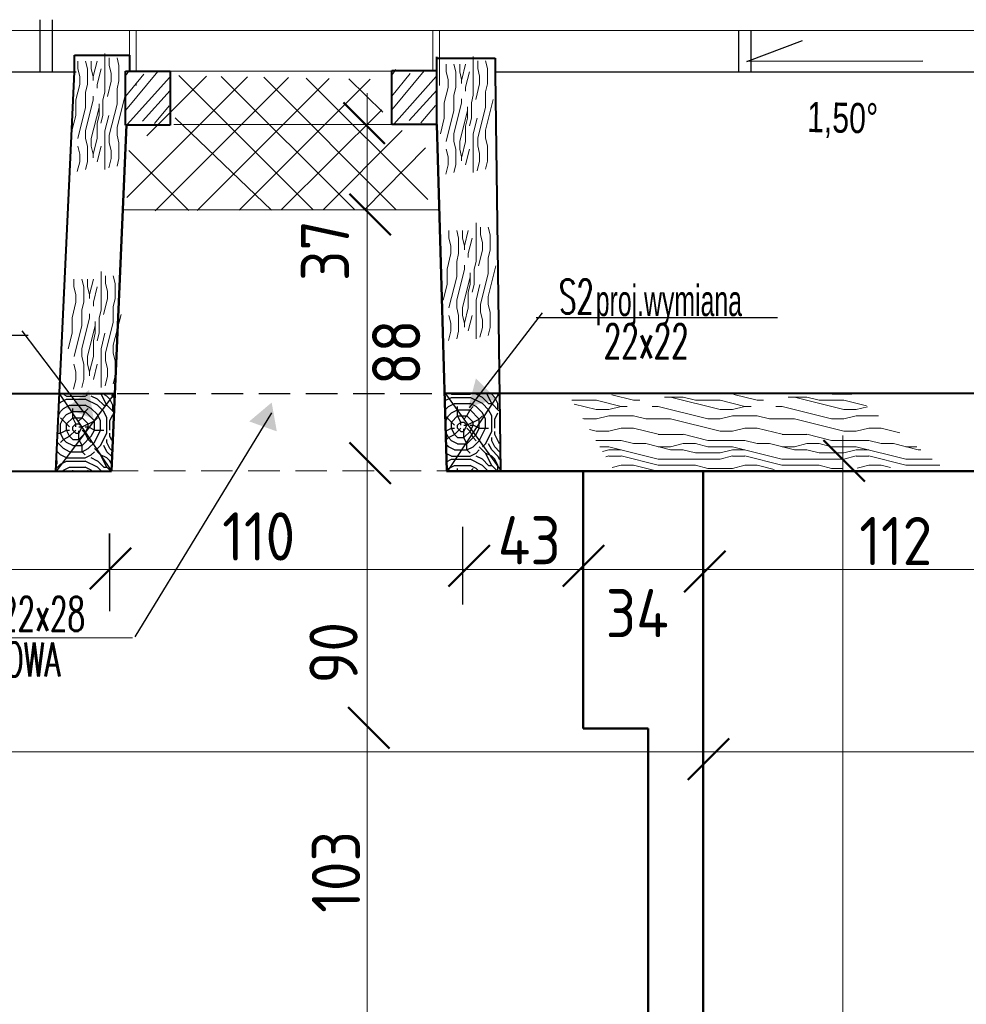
# Model space of a CAD drawing. Header units: millimetres. Extents: x 5545 to 136433, y -146986 to -36607.
# Tile 152 of 159: x 35686 to 35992, y -46911 to -46592. Entities that reach past the tile are written whole.
import ezdxf

# ---------------------------------------------------------------- set-up
doc = ezdxf.new("R2010")
doc.units = ezdxf.units.MM
doc.header["$LTSCALE"] = 8
doc.linetypes.add('VERDECKT', pattern=[9.525, 6.35, -3.175])
for name, color, linetype, lineweight in [('0_Nr_Pióra__3', 7, 'Continuous', 50), ('OGËLNE_01', 7, 'Continuous', 13), ('Standard', 7, 'Continuous', 25)]:
    doc.layers.add(name, color=color, linetype=linetype, lineweight=lineweight)
for name, color, linetype in [('3 OKNA I DRZWI', 4, 'Continuous'), ('5 WYMIAROWANIE', 253, 'Continuous'), ('Arc_opisy', 18, 'Continuous')]:
    doc.layers.add(name, color=color, linetype=linetype)
doc.styles.add('c20', font='simplex.shx', dxfattribs={"width": 0.7})
doc.styles.add('ISOCP', font='ISOCP.SHX')
doc.styles.add('TXT100', font='bikroms.shx', dxfattribs={"width": 0.75, "height": 20})
doc.styles.add('TXT50', font='bikroms.shx', dxfattribs={"width": 0.75, "height": 10})

# ---------------------------------------------------------------- blocks, each defined once
blk = doc.blocks.new('G$C27FEC524')
at = {"layer": '0_Nr_Pióra__3', "color": 250, "lineweight": 15}
for p, q in [((1.87, 35.61), (1.87, 33.11)), ((5, 33.11), (4.37, 35.61)), ((6.25, 35.61), (6.25, 33.11)), ((8.12, 35.62), (6.88, 30.62)), ((10.62, 38.11), (10.62, 25.61)), ((12.05, 36.71), (12.05, 34.21)), ((15.18, 34.2), (14.56, 36.7)), ((1.87, 33.11), (2.5, 30.61)), ((5, 33.11), (5, 28.11)), ((6.25, 33.11), (6.87, 30.61)), ((9.38, 33.12), (8.13, 28.12)), ((12.06, 34.2), (12.68, 31.71)), ((15.18, 34.21), (15.18, 29.21)), ((2.5, 30.61), (2.5, 28.11)), ((6.87, 30.61), (6.87, 29.36)), ((12.68, 29.2), (11.43, 24.21)), ((12.68, 31.71), (12.68, 29.21)), ((15.18, 29.21), (14.56, 26.71)), ((2.5, 28.11), (1.25, 23.11)), ((5, 28.11), (4.37, 25.62)), ((4.37, 25.61), (4.37, 20.61)), ((8.12, 28.11), (8.12, 26.86)), ((10, 23.11), (10.62, 25.61)), ((14.55, 26.71), (14.55, 21.71)), ((1.25, 23.11), (1.25, 18.11)), ((6.87, 23.11), (4.38, 13.12)), ((6.87, 24.36), (6.87, 23.11)), ((10, 23.11), (10, 18.11)), ((17.06, 24.21), (14.56, 14.22)), ((4.37, 20.61), (1.88, 10.62)), ((8.75, 20.61), (6.25, 10.62)), ((8.75, 21.86), (8.75, 18.11)), ((14.56, 21.71), (12.06, 11.72)), ((1.25, 18.11), (0, 13.11)), ((8.12, 15.61), (8.75, 18.11)), ((10, 18.11), (9.37, 15.62)), ((11.87, 18.11), (10.62, 13.12)), ((4.37, 13.11), (4.37, 10.61)), ((8.12, 15.61), (8.12, 10.61)), ((10.62, 13.11), (10.62, 0.61)), ((14.55, 14.21), (14.55, 11.71)), ((5, 8.11), (4.37, 10.61)), ((6.25, 10.61), (6.25, 8.11)), ((8.12, 10.62), (6.88, 5.62)), ((12.05, 11.71), (12.05, 9.21)), ((15.18, 9.2), (14.56, 11.7)), ((1.87, 8.11), (2.5, 5.61)), ((5, 8.11), (5, 3.11)), ((6.25, 8.11), (6.87, 5.61)), ((9.38, 8.12), (8.13, 3.12)), ((12.06, 9.2), (12.68, 6.71)), ((12.68, 6.71), (12.68, 4.21)), ((15.18, 9.21), (15.18, 4.21)), ((2.5, 5.61), (2.5, 3.11)), ((6.87, 5.61), (6.87, 4.36)), ((12.68, 4.2), (11.9, 1.1)), ((15.18, 4.21), (14.56, 1.71)), ((2.5, 3.11), (1.72, 0)), ((5, 3.11), (4.37, 0.62))]:
    blk.add_line(p, q, dxfattribs=at)
blk = doc.blocks.new('G$CA1BC58CF')
at = {"layer": 'Arc_opisy', "lineweight": 25, "ltscale": 0.2}
blk.add_blockref('G$C27FEC524', (0, 0), dxfattribs=at)
blk = doc.blocks.new('G$C2D5568B3')
at = {"layer": '5 WYMIAROWANIE', "lineweight": 15}
blk.add_hatch(color=7, dxfattribs=at).paths.add_polyline_path([(4.67, 8.25), (0, 0), (9.48, 0.08)])
blk = doc.blocks.new('G$CB5EE3834')
at = {"layer": 'Arc_opisy', "lineweight": 25, "ltscale": 0.2}
blk.add_blockref('G$C2D5568B3', (0, 0), dxfattribs=at)
blk = doc.blocks.new('G$C1A704194')
at = {"layer": 'Arc_opisy', "lineweight": 25, "ltscale": 0.2, "rotation": 43.91907581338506}
blk.add_blockref('G$CB5EE3834', (2.36, 0), dxfattribs=at)
blk = doc.blocks.new('G$C86EB5530')
at = {"layer": 'OGËLNE_01', "color": 7, "linetype": 'Continuous', "lineweight": 25, "style": 'TXT50', "width": 0.6}
blk.add_text('proj.wymiana', height=10, rotation=270, dxfattribs=at).set_placement((3.33, 56.29))

msp = doc.modelspace()

# ---------------------------------------------------------------- hatches: boundary and pattern name
at = {"layer": 'Arc_opisy', "lineweight": 25, "ltscale": 0.2}
h = msp.add_hatch(dxfattribs=at)
h.set_pattern_fill('logend', color=250, scale=20, style=0, pattern_type=2)
h.set_pattern_definition([(0, (-4998.75, 4264.979), (20, 20), [6, -14]), (0, (-4998.75, 4265.979), (20, 20), [6, -14]), (0, (-4997.75, 4267.979), (20, 20), [4, -16]), (0, (-4996.75, 4269.979), (20, 20), [3, -17]), (0, (-4996.75, 4271.979), (20, 20), [2, -18]), (0, (-5001.75, 4273.979), (20, 20), [1, -5, 1, -13]), (0, (-4998.75, 4274.979), (20, 20), [1, -8, 3, -8]), (0, (-4994.75, 4275.979), (20, 20), [1, -1, 1, -17]), (0, (-4995.75, 4276.979), (20, 20), [1, -19]), (0, (-4996.75, 4278.979), (20, 20), [3, -17]), (0, (-4996.75, 4280.979), (20, 20), [4, -16]), (0, (-4997.75, 4282.979), (20, 20), [5, -6, 1, -8]), (90, (-5005.75, 4270.979), (-20, 20), [1, -2, 5, -12]), (90, (-5004.75, 4272.979), (-20, 20), [1, -1, 3, -15]), (90, (-5003.75, 4280.979), (-20, 20), [2, -18]), (90, (-5002.75, 4272.979), (-20, 20), [4, -6, 1, -9]), (90, (-5001.75, 4283.979), (-20, 20), [1, -19]), (90, (-5000.75, 4273.979), (-20, 20), [3, -17]), (90, (-4998.75, 4274.979), (-20, 20), [2, -18]), (90, (-4996.75, 4274.979), (-20, 20), [1, -3, 3, -13]), (90, (-4995.75, 4275.979), (-20, 20), [1, -19]), (90, (-4994.75, 4271.979), (-20, 20), [2.8, -17.2]), (90, (-4993.75, 4267.979), (-20, 20), [2, -18]), (90, (-4991.75, 4275.979), (-20, 20), [1, -19]), (90, (-4989.75, 4274.979), (-20, 20), [3, -17]), (90, (-4987.75, 4274.979), (-20, 20), [3, -17]), (45, (-4990.75, 4266.979), (2e-15, 20), [1.4142, -1.4142, 1.4142, -24.0416712]), (45, (-4994.75, 4271.979), (2e-15, 20), [2.8284, -25.455871]), (45, (-5002.75, 4281.979), (2e-15, 20), [2.8284, -25.455871]), (45, (-4998.75, 4276.979), (2e-15, 20), [2.8284, -25.455871]), (45, (-4997.75, 4272.979), (2e-15, 20), [2.8284, -25.455871]), (45, (-4991.75, 4268.979), (2e-15, 20), [2.8284, -25.455871]), (45, (-4993.75, 4269.979), (2e-15, 20), [4.24264, -24.041631]), (45, (-4999.75, 4278.979), (2e-15, 20), [1.4142, -26.870071]), (45, (-5000.75, 4280.979), (2e-15, 20), [1.4142, -26.870071]), (45, (-4992.75, 4280.979), (2e-15, 20), [1.4142, -26.870071]), (45, (-5000.75, 4270.979), (2e-15, 20), [1.4142, -26.870071]), (45, (-4989.75, 4277.979), (2e-15, 20), [1.4142, -26.870071]), (45, (-4996.75, 4275.979), (2e-15, 20), [1.4142, -26.870071]), (45, (-4994.75, 4277.979), (2e-15, 20), [1.4142, -26.870071]), (135, (-4995.75, 4273.979), (-20, 2e-15), [1.4142, -1.4142, 4.24264, -21.2132312]), (135, (-4992.75, 4273.979), (-20, 2e-15), [1.4142, -26.870071]), (135, (-4992.75, 4266.979), (-20, 2e-15), [1.4142, -26.870071]), (135, (-4996.75, 4271.979), (-20, 2e-15), [1.4142, -26.870071]), (135, (-4993.75, 4275.979), (-20, 2e-15), [1.4142, -26.870071]), (135, (-4998.75, 4270.979), (-20, 2e-15), [1.4142, -26.870071]), (135, (-4990.75, 4270.979), (-20, 2e-15), [1.4142, -26.870071]), (135, (-5004.75, 4264.979), (-20, 2e-15), [1.4142, -26.870071]), (135, (-5003.75, 4265.979), (-20, 2e-15), [2.8284, -25.455871]), (135, (-5002.75, 4266.979), (-20, 2e-15), [2.8284, -25.455871]), (135, (-5000.75, 4266.979), (-20, 2e-15), [2.8284, -25.455871]), (135, (-4999.75, 4268.979), (-20, 2e-15), [2.8284, -25.455871]), (135, (-4991.75, 4276.979), (-20, 2e-15), [2.8284, -25.455871]), (135, (-4987.75, 4266.979), (-20, 2e-15), [2.8284, -25.455871]), (135, (-4986.75, 4282.979), (-20, 2e-15), [2.8284, -25.455871]), (135, (-4986.75, 4280.979), (-20, 2e-15), [2.8284, -25.455871]), (135, (-4988.75, 4279.979), (-20, 2e-15), [2.8284, -25.455871]), (135, (-5002.75, 4279.979), (-20, 2e-15), [4.24264, -24.041631]), (135, (-4989.75, 4277.979), (-20, 2e-15), [4.24264, -24.041631]), (26.565051, (-5000.75, 4283.9785), (20, 8e-09), [2.236, -42.4853595]), (26.565051, (-5000.75, 4273.9785), (20, 8e-09), [2.236, -42.4853595]), (26.565051, (-4998.75, 4279.9785), (20, 8e-09), [2.236, -42.4853595]), (26.565051, (-4992.75, 4265.9785), (20, 8e-09), [2.236, -42.4853595]), (26.565051, (-4993.75, 4267.9785), (20, 8e-09), [2.236, -42.4853595]), (26.565051, (-4999.75, 4271.9785), (20, 8e-09), [2.236, -42.4853595]), (26.565051, (-4999.75, 4281.9785), (20, 8e-09), [2.236, -42.4853595]), (26.565051, (-4993.75, 4275.9785), (20, 8e-09), [4.472, -40.2493595]), (63.434949, (-4993.75, 4278.9785), (1e-09, 20), [2.236, -42.4853595]), (63.434949, (-4990.75, 4272.9785), (1e-09, 20), [2.236, -42.4853595]), (63.434949, (-5000.75, 4276.9785), (1e-09, 20), [2.236, -42.4853595]), (63.434949, (-5004.75, 4277.9785), (1e-09, 20), [2.236, -42.4853595]), (63.434949, (-4992.75, 4273.9785), (1e-09, 20), [2.236, -42.4853595]), (63.434949, (-4994.75, 4273.9785), (1e-09, 20), [2.236, -42.4853595]), (63.434949, (-5002.75, 4276.9785), (1e-09, 20), [4.472, -40.2493595]), (63.434949, (-4987.75, 4269.9785), (1e-09, 20), [4.472, -40.2493595]), (63.434949, (-4989.75, 4270.9785), (1e-09, 20), [4.472, -40.2493595]), (116.565051, (-5005.75, 4267.9785), (-8e-09, 20), [2.236, -42.4853595]), (116.565051, (-5005.75, 4278.9785), (-8e-09, 20), [2.236, -42.4853595]), (116.565051, (-5001.75, 4264.9785), (-8e-09, 20), [2.236, -42.4853595]), (116.565051, (-5003.75, 4282.9785), (-8e-09, 20), [2.236, -42.4853595]), (116.565051, (-5001.75, 4270.9785), (-8e-09, 20), [2.236, -42.4853595]), (116.565051, (-4997.75, 4272.9785), (-8e-09, 20), [2.236, -42.4853595]), (116.565051, (-4995.75, 4276.9785), (-8e-09, 20), [2.236, -42.4853595]), (116.565051, (-5004.75, 4268.9785), (6.4e-06, 20.0000032), [2.236, -42.4853595]), (116.565051, (-4999.75, 4271.9785), (-8e-09, 20), [2.236, -42.4853595]), (116.565051, (-4993.75, 4269.9785), (-8e-09, 20), [2.236, -42.4853595]), (116.565051, (-4991.75, 4271.9785), (-8e-09, 20), [2.236, -42.4853595]), (116.565051, (-4987.75, 4277.9785), (-8e-09, 20), [2.236, -42.4853595]), (116.565051, (-5002.75, 4283.9785), (-8e-09, 20), [2.236, -42.4853595]), (116.565051, (-5005.75, 4282.9785), (-8e-09, 20), [4.472, -40.2493595]), (116.565051, (-5002.75, 4268.9785), (-8e-09, 20), [4.472, -40.2493595]), (153.434949, (-5005.75, 4265.9785), (-20, 1e-09), [2.236, -42.4853595]), (153.434949, (-4988.75, 4264.9785), (-20, 1e-09), [2.236, -42.4853595]), (153.434949, (-4989.75, 4274.9785), (-20, 1e-09), [2.236, -42.4853595]), (153.434949, (-4997.75, 4267.9785), (-20, 1e-09), [2.236, -42.4853595]), (153.434949, (-4998.75, 4265.9785), (-20, 1e-09), [2.236, -42.4853595]), (153.434949, (-4996.75, 4269.9785), (-20, 1e-09), [2.236, -42.4853595]), (153.434949, (-4990.75, 4281.9785), (-20, 1e-09), [2.236, -42.4853595]), (153.434949, (-4988.75, 4282.9785), (-20, 1e-09), [4.472, -40.2493595])])
h.paths.add_polyline_path([(35698.924, -46713.644), (35697.937, -46738.233), (35715.555, -46738.183), (35716.516, -46713.644)])
h = msp.add_hatch(dxfattribs=at)
h.set_pattern_fill('logend', color=250, scale=20, style=0, pattern_type=2)
h.set_pattern_definition([(0, (-4874.38, 4265.54), (20, 20), [6, -14]), (0, (-4874.38, 4266.54), (20, 20), [6, -14]), (0, (-4873.38, 4268.54), (20, 20), [4, -16]), (0, (-4872.38, 4270.54), (20, 20), [3, -17]), (0, (-4872.38, 4272.54), (20, 20), [2, -18]), (0, (-4877.38, 4274.54), (20, 20), [1, -5, 1, -13]), (0, (-4874.38, 4275.54), (20, 20), [1, -8, 3, -8]), (0, (-4870.38, 4276.54), (20, 20), [1, -1, 1, -17]), (0, (-4871.38, 4277.54), (20, 20), [1, -19]), (0, (-4872.38, 4279.54), (20, 20), [3, -17]), (0, (-4872.38, 4281.54), (20, 20), [4, -16]), (0, (-4873.38, 4283.54), (20, 20), [5, -6, 1, -8]), (90, (-4881.38, 4271.54), (-20, 20), [1, -2, 5, -12]), (90, (-4880.38, 4273.54), (-20, 20), [1, -1, 3, -15]), (90, (-4879.38, 4281.54), (-20, 20), [2, -18]), (90, (-4878.38, 4273.54), (-20, 20), [4, -6, 1, -9]), (90, (-4877.38, 4284.54), (-20, 20), [1, -19]), (90, (-4876.38, 4274.54), (-20, 20), [3, -17]), (90, (-4874.38, 4275.54), (-20, 20), [2, -18]), (90, (-4872.38, 4275.54), (-20, 20), [1, -3, 3, -13]), (90, (-4871.38, 4276.54), (-20, 20), [1, -19]), (90, (-4870.38, 4272.54), (-20, 20), [2.8, -17.2]), (90, (-4869.38, 4268.54), (-20, 20), [2, -18]), (90, (-4867.38, 4276.54), (-20, 20), [1, -19]), (90, (-4865.38, 4275.54), (-20, 20), [3, -17]), (90, (-4863.38, 4275.54), (-20, 20), [3, -17]), (45, (-4866.379, 4267.54), (2e-15, 20), [1.4142, -1.4142, 1.4142, -24.0416712]), (45, (-4870.379, 4272.54), (2e-15, 20), [2.8284, -25.455871]), (45, (-4878.379, 4282.54), (2e-15, 20), [2.8284, -25.455871]), (45, (-4874.379, 4277.54), (2e-15, 20), [2.8284, -25.455871]), (45, (-4873.379, 4273.54), (2e-15, 20), [2.8284, -25.455871]), (45, (-4867.379, 4269.54), (2e-15, 20), [2.8284, -25.455871]), (45, (-4869.379, 4270.54), (2e-15, 20), [4.24264, -24.041631]), (45, (-4875.379, 4279.54), (2e-15, 20), [1.4142, -26.870071]), (45, (-4876.379, 4281.54), (2e-15, 20), [1.4142, -26.870071]), (45, (-4868.379, 4281.54), (2e-15, 20), [1.4142, -26.870071]), (45, (-4876.379, 4271.54), (2e-15, 20), [1.4142, -26.870071]), (45, (-4865.379, 4278.54), (2e-15, 20), [1.4142, -26.870071]), (45, (-4872.379, 4276.54), (2e-15, 20), [1.4142, -26.870071]), (45, (-4870.379, 4278.54), (2e-15, 20), [1.4142, -26.870071]), (135, (-4871.379, 4274.54), (-20, 2e-15), [1.4142, -1.4142, 4.24264, -21.2132312]), (135, (-4868.379, 4274.54), (-20, 2e-15), [1.4142, -26.870071]), (135, (-4868.379, 4267.54), (-20, 2e-15), [1.4142, -26.870071]), (135, (-4872.379, 4272.54), (-20, 2e-15), [1.4142, -26.870071]), (135, (-4869.379, 4276.54), (-20, 2e-15), [1.4142, -26.870071]), (135, (-4874.379, 4271.54), (-20, 2e-15), [1.4142, -26.870071]), (135, (-4866.379, 4271.54), (-20, 2e-15), [1.4142, -26.870071]), (135, (-4880.379, 4265.54), (-20, 2e-15), [1.4142, -26.870071]), (135, (-4879.379, 4266.54), (-20, 2e-15), [2.8284, -25.455871]), (135, (-4878.379, 4267.54), (-20, 2e-15), [2.8284, -25.455871]), (135, (-4876.379, 4267.54), (-20, 2e-15), [2.8284, -25.455871]), (135, (-4875.379, 4269.54), (-20, 2e-15), [2.8284, -25.455871]), (135, (-4867.379, 4277.54), (-20, 2e-15), [2.8284, -25.455871]), (135, (-4863.379, 4267.54), (-20, 2e-15), [2.8284, -25.455871]), (135, (-4862.379, 4283.54), (-20, 2e-15), [2.8284, -25.455871]), (135, (-4862.379, 4281.54), (-20, 2e-15), [2.8284, -25.455871]), (135, (-4864.379, 4280.54), (-20, 2e-15), [2.8284, -25.455871]), (135, (-4878.379, 4280.54), (-20, 2e-15), [4.24264, -24.041631]), (135, (-4865.379, 4278.54), (-20, 2e-15), [4.24264, -24.041631]), (26.565051, (-4876.379, 4284.54), (20, 8e-09), [2.236, -42.4853595]), (26.565051, (-4876.379, 4274.54), (20, 8e-09), [2.236, -42.4853595]), (26.565051, (-4874.379, 4280.54), (20, 8e-09), [2.236, -42.4853595]), (26.565051, (-4868.379, 4266.54), (20, 8e-09), [2.236, -42.4853595]), (26.565051, (-4869.379, 4268.54), (20, 8e-09), [2.236, -42.4853595]), (26.565051, (-4875.379, 4272.54), (20, 8e-09), [2.236, -42.4853595]), (26.565051, (-4875.379, 4282.54), (20, 8e-09), [2.236, -42.4853595]), (26.565051, (-4869.379, 4276.54), (20, 8e-09), [4.472, -40.2493595]), (63.434949, (-4869.379, 4279.54), (1e-09, 20), [2.236, -42.4853595]), (63.434949, (-4866.379, 4273.54), (1e-09, 20), [2.236, -42.4853595]), (63.434949, (-4876.379, 4277.54), (1e-09, 20), [2.236, -42.4853595]), (63.434949, (-4880.379, 4278.54), (1e-09, 20), [2.236, -42.4853595]), (63.434949, (-4868.379, 4274.54), (1e-09, 20), [2.236, -42.4853595]), (63.434949, (-4870.379, 4274.54), (1e-09, 20), [2.236, -42.4853595]), (63.434949, (-4878.379, 4277.54), (1e-09, 20), [4.472, -40.2493595]), (63.434949, (-4863.379, 4270.54), (1e-09, 20), [4.472, -40.2493595]), (63.434949, (-4865.379, 4271.54), (1e-09, 20), [4.472, -40.2493595]), (116.565051, (-4881.379, 4268.54), (-8e-09, 20), [2.236, -42.4853595]), (116.565051, (-4881.379, 4279.54), (-8e-09, 20), [2.236, -42.4853595]), (116.565051, (-4877.379, 4265.54), (-8e-09, 20), [2.236, -42.4853595]), (116.565051, (-4879.379, 4283.54), (-8e-09, 20), [2.236, -42.4853595]), (116.565051, (-4877.379, 4271.54), (-8e-09, 20), [2.236, -42.4853595]), (116.565051, (-4873.379, 4273.54), (-8e-09, 20), [2.236, -42.4853595]), (116.565051, (-4871.379, 4277.54), (-8e-09, 20), [2.236, -42.4853595]), (116.565051, (-4880.379, 4269.54), (6.4e-06, 20.0000032), [2.236, -42.4853595]), (116.565051, (-4875.379, 4272.54), (-8e-09, 20), [2.236, -42.4853595]), (116.565051, (-4869.379, 4270.54), (-8e-09, 20), [2.236, -42.4853595]), (116.565051, (-4867.379, 4272.54), (-8e-09, 20), [2.236, -42.4853595]), (116.565051, (-4863.379, 4278.54), (-8e-09, 20), [2.236, -42.4853595]), (116.565051, (-4878.379, 4284.54), (-8e-09, 20), [2.236, -42.4853595]), (116.565051, (-4881.379, 4283.54), (-8e-09, 20), [4.472, -40.2493595]), (116.565051, (-4878.379, 4269.54), (-8e-09, 20), [4.472, -40.2493595]), (153.434949, (-4881.379, 4266.54), (-20, 1e-09), [2.236, -42.4853595]), (153.434949, (-4864.379, 4265.54), (-20, 1e-09), [2.236, -42.4853595]), (153.434949, (-4865.379, 4275.54), (-20, 1e-09), [2.236, -42.4853595]), (153.434949, (-4873.379, 4268.54), (-20, 1e-09), [2.236, -42.4853595]), (153.434949, (-4874.379, 4266.54), (-20, 1e-09), [2.236, -42.4853595]), (153.434949, (-4872.379, 4270.54), (-20, 1e-09), [2.236, -42.4853595]), (153.434949, (-4866.379, 4282.54), (-20, 1e-09), [2.236, -42.4853595]), (153.434949, (-4864.379, 4283.54), (-20, 1e-09), [4.472, -40.2493595])])
h.paths.add_polyline_path([(35823.294, -46713.083), (35824.134, -46738.137), (35841.291, -46738.076), (35840.887, -46713.083)])
at = {"layer": 'Arc_opisy', "lineweight": 9, "ltscale": 0.2}
h = msp.add_hatch(dxfattribs=at)
h.set_pattern_fill('panel', color=252, scale=40, style=0, pattern_type=2)
h.set_pattern_definition([(0, (-1791.56, -1.42), (0, 40), [8, -12, 4, -16]), (0, (-1763.56, -0.42), (0, 40), [8, -32]), (0, (-1767.56, 1.58), (0, 40), [4, -36]), (0, (-1789.56, 2.58), (0, 40), [2, -28, 2, -8]), (0, (-1775.56, 4.58), (0, 40), [8, -12, 2, -18]), (0, (-1785.56, 5.58), (0, 40), [6, -34]), (0, (-1775.56, 6.58), (0, 40), [12, -28]), (0, (-1787.56, 7.58), (0, 40), [8, -32]), (0, (-1771.56, 8.58), (0, 40), [20, -20]), (0, (-1783.56, 10.58), (0, 40), [4, -12, 8, -16]), (0, (-1755.56, 11.58), (0, 40), [8, -32]), (0, (-1763.56, 12.58), (0, 40), [4, -36]), (0, (-1771.56, 13.58), (0, 40), [4, -36]), (0, (-1791.56, 14.58), (0, 40), [8, -32]), (0, (-1771.56, 15.58), (0, 40), [8, -32]), (0, (-1771.56, 17.58), (0, 40), [8, -8, 8, -16]), (0, (-1779.56, 19.58), (0, 40), [4, -20, 8, -8]), (0, (-1771.56, 20.58), (0, 40), [12, -28]), (0, (-1771.56, 22.58), (0, 40), [8, -32]), (0, (-1787.56, 23.58), (0, 40), [12, -16, 4, -8]), (0, (-1787.56, 25.58), (0, 40), [20, -20]), (0, (-1763.56, 26.58), (0, 40), [4, -36]), (0, (-1775.56, 27.58), (0, 40), [8, -32]), (0, (-1783.56, 28.58), (0, 40), [4, -16, 4, -16]), (0, (-1787.56, 29.58), (0, 40), [4, -12, 8, -16]), (0, (-1779.56, 30.58), (0, 40), [4, -20, 4, -12]), (0, (-1771.56, 31.58), (0, 40), [12, -28]), (0, (-1787.56, 33.58), (0, 40), [8, -32]), (0, (-1767.56, 34.58), (0, 40), [4, -36]), (0, (-1759.56, 35.58), (0, 40), [4, -36]), (14.036243, (-1763.56, 1.581), (40, -1e-09), [4.12, -160.80422]), (14.036243, (-1759.56, 10.581), (40, -1e-09), [4.12, -160.80422]), (14.036243, (-1763.56, 34.581), (40, -1e-09), [4.12, -160.80422]), (14.036243, (-1775.56, 19.581), (40, -1e-09), [4.12, -160.80422]), (14.036243, (-1767.56, 25.581), (40, -1e-09), [4.12, -160.80422]), (14.036243, (-1763.56, 22.581), (40, -1e-09), [4.12, -160.80422]), (14.036243, (-1783.56, 29.581), (40, -1e-09), [4.12, -160.80422]), (14.036243, (-1767.56, 27.581), (40, -1e-09), [4.12, -160.80422]), (14.036243, (-1759.56, 12.581), (40, -1e-09), [8.24, -156.68422]), (14.036243, (-1763.56, 15.581), (40, -1e-09), [8.24, -156.68422]), (14.036243, (-1763.56, 17.581), (40, -1e-09), [8.24, -156.68422]), (165.963757, (-1775.56, 4.581), (-40, -1e-09), [4.12, -8.24, 4.12, -148.444221]), (165.963757, (-1783.56, 10.581), (-40, -1e-09), [4.12, -160.80422]), (165.963757, (-1783.56, 28.581), (-40, -1e-09), [8.24, -156.68422]), (194.036243, (-1763.56, -0.419), (-40, 1e-09), [4.12, -160.80422]), (345.963757, (-1755.56, -0.419), (40, 1e-09), [4.12, -160.80422]), (345.963757, (-1767.56, 13.581), (40, 1e-09), [4.12, -160.80422]), (345.963757, (-1759.56, 20.581), (40, 1e-09), [4.12, -160.80422]), (345.963757, (-1775.56, 23.581), (40, 1e-09), [4.12, -160.80422]), (345.963757, (-1779.56, 28.581), (40, 1e-09), [4.12, -160.80422]), (345.963757, (-1775.56, 30.581), (40, 1e-09), [4.12, -160.80422]), (345.963757, (-1775.56, 23.581), (40, 1e-09), [4.12, -160.80422]), (345.963757, (-1763.56, 29.581), (40, 1e-09), [16.48, -148.44422]), (345.963757, (-1787.56, 2.581), (40, 1e-09), [16.48, -148.44422]), (345.963757, (-1783.56, 5.581), (40, 1e-09), [16.48, -148.44422]), (345.963757, (-1779.56, 7.581), (40, 1e-09), [4.12, -8.24, 8.24, -144.324221]), (345.963757, (-1779.56, 10.581), (40, 1e-09), [8.24, -8.24, 8.24, -140.204221]), (345.963757, (-1783.56, 14.581), (40, 1e-09), [16.48, -148.44422]), (345.963757, (-1787.56, 17.581), (40, 1e-09), [16.48, -148.44422]), (345.963757, (-1787.56, 19.581), (40, 1e-09), [16.48, -148.44422]), (345.963757, (-1759.56, 31.581), (40, 1e-09), [4.12, -160.80422]), (345.963768, (-1755.56, 35.581), (40, 7.7e-06), [8.24, -156.68422]), (345.963768, (-1779.56, 33.581), (40, 7.7e-06), [8.24, -156.68422]), (345.963758, (-1783.56, -1.419), (40, 7e-07), [16.48, -148.44422]), (345.963758, (-1759.56, 26.581), (40, 7e-07), [12.36, -152.56422]), (345.963758, (-1755.56, 23.581), (40, 7e-07), [24.72, -140.20422])])
h.paths.add_polyline_path([(35863.531, -46713.702), (35878.44, -46738.55), (35984.125, -46736.893), (35954.97, -46713.371)])

# ---------------------------------------------------------------- linework, layer by layer
at = {"color": 250, "linetype": 'ByBlock', "lineweight": 50}
for p, q in [((35804.072, -46632.551), (35790.704, -46619.184)), ((35806.042, -46662.07), (35792.675, -46648.702)), ((35959.201, -46741.593), (35945.833, -46728.225)), ((35806.042, -46742.382), (35792.675, -46729.015)), ((35722.149, -46763.104), (35708.782, -46776.472)), ((35838.069, -46762.226), (35824.702, -46775.594)), ((35874.953, -46762.226), (35861.586, -46775.594)), ((35914.179, -46763.983), (35900.811, -46777.35)), ((35805.67, -46827.9), (35792.303, -46814.532)), ((35915.415, -46824.709), (35902.048, -46838.076))]:
    msp.add_line(p, q, dxfattribs=at)
at = {"layer": '5 WYMIAROWANIE', "color": 250, "lineweight": 25}
for p, q in [((35921.041, -46605.971), (35939.057, -46599.181)), ((35977.934, -46605.792), (35921.041, -46605.971))]:
    msp.add_line(p, q, dxfattribs=at)
at = {"layer": 'Arc_opisy', "color": 250, "lineweight": 25, "ltscale": 0.5}
for p, q in [((35720.701, -46649.917), (35759.733, -46610.885)), ((35727.16, -46629.988), (35746.523, -46610.624)), ((35780.907, -46653.846), (35737.508, -46610.446)), ((35794.3, -46653.768), (35751.25, -46610.718)), ((35807.693, -46653.691), (35764.992, -46610.989)), ((35729.948, -46654.14), (35772.942, -46611.146)), ((35743.497, -46654.062), (35786.151, -46611.407)), ((35757.045, -46653.984), (35799.361, -46611.668)), ((35817.962, -46650.502), (35778.733, -46611.261)), ((35803.414, -46622.272), (35792.475, -46611.532)), ((35770.594, -46653.905), (35803.158, -46621.542)), ((35767.514, -46653.923), (35736.36, -46624.139)), ((35784.143, -46653.827), (35809.735, -46628.234)), ((35740.729, -46654.078), (35721.344, -46634.693)), ((35797.692, -46653.748), (35817.203, -46633.865))]:
    msp.add_line(p, q, dxfattribs=at)
at = {"layer": 'Arc_opisy', "color": 250, "lineweight": 25, "ltscale": 0.1}
for p, q in [((35854.962, -46687.082), (35831.341, -46717.862)), ((35852.971, -46688.65), (35931.024, -46688.65)), ((35686.86, -46692.955), (35707.07, -46719.625)), ((35623.416, -46694.299), (35688.869, -46694.299))]:
    msp.add_line(p, q, dxfattribs=at)
at = {"layer": 'Arc_opisy', "color": 250, "lineweight": 30, "ltscale": 0.2}
for p, q in [((35716.742, -46713.209), (35697.859, -46738.312)), ((35698.917, -46713.16), (35715.74, -46738.274)), ((35823.538, -46713.018), (35841.56, -46738.092)), ((35841.08, -46713.093), (35824.271, -46738.37))]:
    msp.add_line(p, q, dxfattribs=at)
at = {"layer": 'Arc_opisy', "color": 250, "linetype": 'VERDECKT', "lineweight": 25, "ltscale": 0.2}
msp.add_line((35717.663, -46713.183), (35823.955, -46713.183), dxfattribs=at)
at = {"layer": 'Arc_opisy', "color": 250, "lineweight": 25, "ltscale": 0.2}
for p, q in [((35723.405, -46791.871), (35767.581, -46719.411)), ((35829.196, -46756.29), (35829.196, -46781.345)), ((35715.119, -46770.496), (35715.119, -46758.486)), ((35715.119, -46758.486), (35715.119, -46783.541))]:
    msp.add_line(p, q, dxfattribs=at)
at = {"layer": 'Arc_opisy', "color": 250, "lineweight": 20, "ltscale": 0.5}
msp.add_line((35651.385, -46792.174), (35722.579, -46792.174), dxfattribs=at)
at = {"layer": 'Standard', "color": 28, "lineweight": 25, "ltscale": 0.5}
for p, q in [((35692.682, -46609.498), (35692.682, -46592.414)), ((35696.682, -46609.498), (35696.682, -46592.414)), ((35918.464, -46609.256), (35918.464, -46595.894)), ((35922.464, -46609.257), (35922.464, -46595.894))]:
    msp.add_line(p, q, dxfattribs=at)
at = {"layer": 'Standard', "color": 250, "lineweight": 20}
for p, q in [((35269.113, -46595.894), (38099.233, -46595.894)), ((35721.578, -46609.017), (35721.578, -46595.894)), ((35723.733, -46595.894), (35723.733, -46609.017)), ((35819.617, -46608.819), (35819.617, -46595.894)), ((35821.773, -46595.894), (35821.773, -46613.722)), ((35721.613, -46608.757), (35720.292, -46610.527)), ((35730.761, -46609.123), (35720.292, -46621.74)), ((35726.187, -46610.038), (35720.292, -46617.281)), ((35734.603, -46610.953), (35720.882, -46626.321)), ((35807.719, -46608.56), (35806.398, -46610.33)), ((35816.867, -46608.926), (35806.398, -46621.542)), ((35812.293, -46609.84), (35806.398, -46617.083)), ((35820.709, -46610.755), (35806.988, -46626.123)), ((35723.733, -46613.053), (35723.733, -46613.722)), ((35734.786, -46615.344), (35725.821, -46625.223)), ((35798.446, -47533.28), (35798.446, -46616.141)), ((35820.892, -46615.146), (35811.927, -46625.026)), ((35734.42, -46620.284), (35729.663, -46625.955)), ((35820.526, -46620.086), (35815.769, -46625.758)), ((35735.898, -46626.259), (35810.368, -46626.259)), ((35719.421, -46653.845), (35821.759, -46653.845)), ((35952.062, -47534.008), (35952.062, -46726.72)), ((35400.228, -46770.113), (37926.931, -46770.113)), ((35398.577, -46829.021), (37924.09, -46829.021))]:
    msp.add_line(p, q, dxfattribs=at)
at = {"layer": 'Standard', "color": 250, "lineweight": 40}
for p, q in [((35703.82, -46609.769), (35703.82, -46603.914)), ((35703.82, -46603.914), (35721.567, -46603.914)), ((35721.567, -46603.914), (35721.567, -46609.403)), ((35820.807, -46604.411), (35820.806, -46626.314)), ((35820.586, -46604.826), (35839.803, -46604.839)), ((35839.803, -46604.839), (35839.803, -46609.779)), ((35697.756, -46738.292), (35703.808, -46609.293)), ((35720.292, -46609.017), (35734.7, -46609.017)), ((35720.292, -46626.512), (35720.292, -46609.017)), ((35734.7, -46609.017), (35734.7, -46626.512)), ((35806.398, -46608.819), (35820.806, -46608.819)), ((35806.398, -46626.314), (35806.398, -46608.819)), ((35839.803, -46609.779), (35841.486, -46738.292)), ((35734.7, -46626.512), (35720.292, -46626.512)), ((35820.806, -46626.314), (35806.398, -46626.314)), ((35376.251, -46713.178), (35716.707, -46713.178)), ((35823.485, -46713.099), (36022.639, -46713.099))]:
    msp.add_line(p, q, dxfattribs=at)
at = {"layer": 'Standard', "color": 250, "lineweight": 25}
for p, q in [((35290.595, -46609.283), (35704.361, -46609.283)), ((35734.726, -46609.061), (35806.538, -46608.935)), ((35839.893, -46609.233), (36010.214, -46609.283))]:
    msp.add_line(p, q, dxfattribs=at)
at = {"layer": 'Standard', "color": 250, "lineweight": 50}
for p, q in [((35715.748, -46738.308), (35720.616, -46626.429)), ((35824.191, -46738.253), (35820.963, -46626.225)), ((35376.597, -46738.854), (35715.737, -46738.292)), ((35824.079, -46738.292), (36021.578, -46738.292)), ((35868.229, -46738.292), (35868.229, -46821.445)), ((35907.009, -47073.027), (35907.009, -46738.292)), ((35868.229, -46821.445), (35889.211, -46821.445)), ((35889.211, -46821.445), (35889.211, -46928.607))]:
    msp.add_line(p, q, dxfattribs=at)
at = {"layer": 'Standard', "color": 250, "linetype": 'VERDECKT', "lineweight": 20, "ltscale": 0.2}
msp.add_line((35714.261, -46738.148), (35826.962, -46738.148), dxfattribs=at)

# ---------------------------------------------------------------- block references
at = {"layer": 'Arc_opisy', "color": 252, "lineweight": 9, "ltscale": 0.2}
for name, p in [('G$C27FEC524', (35703.016, -46641.431)), ('G$C27FEC524', (35822.068, -46642.38)), ('G$CA1BC58CF', (35822.957, -46696.117)), ('G$CA1BC58CF', (35701.795, -46711.833))]:
    msp.add_blockref(name, p, dxfattribs=at)
at = {"layer": 'Arc_opisy', "color": 250, "lineweight": 25, "ltscale": 0.1, "rotation": 90}
msp.add_blockref('G$C86EB5530', (35928.559, -46691.505), dxfattribs=at)
at = {"layer": 'Arc_opisy', "lineweight": 25, "ltscale": 0.2}
for p, rotation in [((35835.567, -46707.144), 210.8759311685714), ((35710.9, -46712.269), 174.3517526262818), ((35769.9, -46716.287), 175.709297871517)]:
    msp.add_blockref('G$C1A704194', p, dxfattribs=dict(at, rotation=rotation))

# ---------------------------------------------------------------- texts
at = {"layer": '3 OKNA I DRZWI', "color": 250, "lineweight": 25, "style": 'TXT100', "width": 0.75}
msp.add_text('1,50%%D', height=9.7344, rotation=358.81165, dxfattribs=at).set_placement((35940.491, -46628.702))
at = {"layer": 'Arc_opisy', "color": 250, "style": 'c20', "width": 0.6}
for s, p in [('S2', (35860.369, -46687.369)), ('22x22', (35874.884, -46701.797)), ('Proj.Pg.PŁATEW 22x28', (35608.613, -46789.911)), ('STROPOWA', (35652.874, -46804.635))]:
    msp.add_text(s, height=11, dxfattribs=at).set_placement(p)
at = {"layer": 'Standard', "color": 250, "linetype": 'Continuous', "lineweight": 25, "style": 'ISOCP'}
for s, p in [('37', (35792.579, -46676.855)), ('88', (35815.592, -46710.478)), ('90', (35795.323, -46806.91)), ('103', (35796.113, -46880.994))]:
    msp.add_text(s, height=15.5825, rotation=90, dxfattribs=at).set_placement(p)
for s, p in [('110', (35751.553, -46767.176)), ('43', (35840.609, -46768.406)), ('112', (35957.416, -46768.662)), ('34', (35875.485, -46791.961))]:
    msp.add_text(s, height=15.5825, dxfattribs=at).set_placement(p)

doc.saveas('drawing.dxf')
